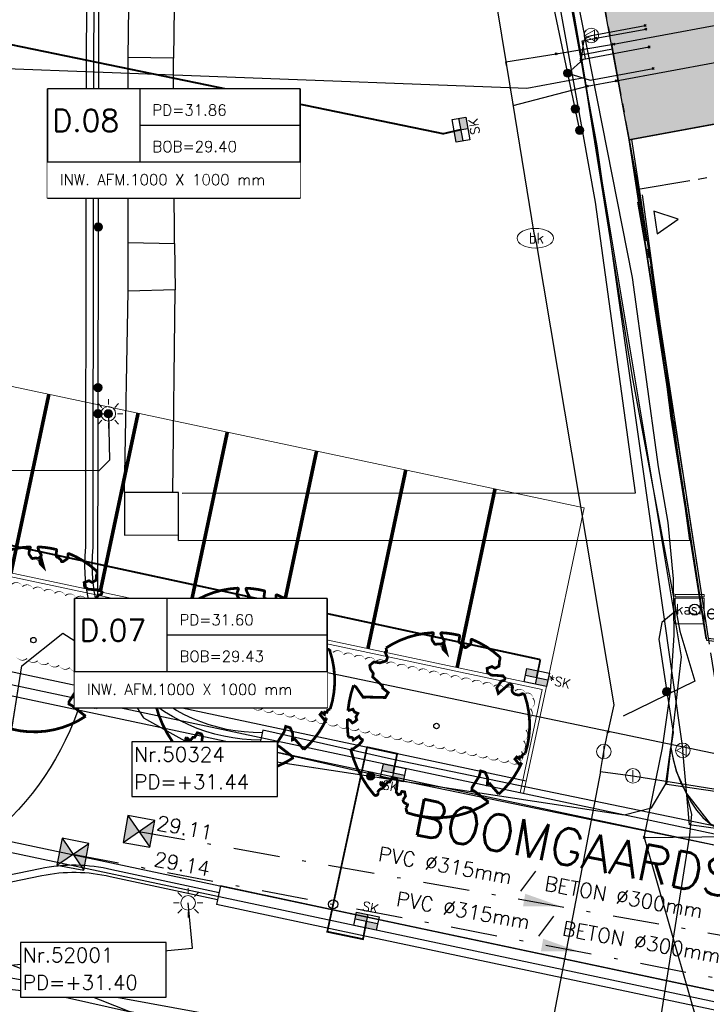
# Model space of a CAD drawing. Header units: metres. Extents: x 202952 to 203755, y 348959 to 349702.
# Tile 51 of 91: x 203360 to 203379, y 349363 to 349390. Entities that reach past the tile are written whole.
import ezdxf
from ezdxf.enums import TextEntityAlignment as Align

# ---------------------------------------------------------------- set-up
doc = ezdxf.new("R2010")
doc.units = ezdxf.units.M
for name, pattern in [('1-200 CENTER', [4.28625, 2.8575, -0.47625, 0.47625, -0.47625]), ('1-200 DASHDOT', [2.54, 1.27, -0.635, 0, -0.635]), ('1-200 HIDDEN', [0.9525, 0.635, -0.3175]), ('PH 1-1 STREEP', [2, 1, -1])]:
    doc.linetypes.add(name, pattern=pattern)
for name, color, linetype in [('bgt.onbegroeidterreindeel', 252, 'Continuous'), ('PH-BEST-BEBOUWING', 1, 'Continuous'), ('PH-BEST-BEBOUWING-ARCERING', 254, 'Continuous'), ('PH-BEST-ELKETRAKAST', 6, 'Continuous'), ('PH-BEST-INRIT', 8, 'Continuous'), ('PH-BEST-KADASTRALE-GRENS', 240, '1-200 CENTER'), ('PH-BEST-KL-DATA_KPN', 12, '1-200 TELEFONIE-KPN'), ('PH-BEST-KL-DATA_ZIGGO BV', 12, '1-200 ZIGGO'), ('PH-BEST-KL-GAS_LAGEDRUK_ENEXIS', 12, '1-200 GASLEIDING LAGE DRUK'), ('PH-BEST-KL-LAAGSPANNING-ENEXIS', 12, '1-200 LAAGSPANNING'), ('PH-BEST-KL-WATER-WML', 12, '1-200 WML'), ('PH-BEST-KL-WATER-WML-buiten gebruik', 11, '1-200 WML'), ('PH-BEST-PUT-HANDHAVEN', 84, 'Continuous'), ('PH-BEST-RIO-HANDHAVEN-DWA', 44, '1-200 DASHDOT'), ('PH-BEST-RIO-HANDHAVEN-RWA', 44, '1-200 DASHDOT'), ('PH-BEST-RIO-TEKST', 8, 'Continuous'), ('PH-BEST-RIO-TEKST-VLOEIVLAK', 8, 'Continuous'), ('PH-BEST-STRAATNAAM-RIOLERING', 7, 'Continuous'), ('PH-INM-HEKWERK', 6, '1-200 HEKWERK'), ('PH-INM-KANTVERHARDING', 253, 'Continuous'), ('PH-NIEUW-AFSCHEIDING MATERIAAL PARKEERVAK', 115, 'PH 1-1 STREEP'), ('PH-NIEUW-BAND-20-30', 115, 'Continuous'), ('PH-NIEUW-BEPLANTING- OMRANDING', 115, 'Continuous'), ('PH-NIEUW-BEPLANTING-BOOM', 98, 'Continuous'), ('PH-NIEUW-BEPLANTING-HAAG', 115, '1-200 BLOKHAAG'), ('PH-RIO-KOLK', 240, 'Continuous'), ('PH-RIO-KOLKAANSLUITING', 150, '1-200 HIDDEN'), ('PH-RIO-TEKST-DWA-PUTTENSTAAT', 7, 'Continuous')]:
    doc.layers.add(name, color=color, linetype=linetype)
for name, color, linetype, lineweight in [('PH-NIEUW-AFSCHEIDING PARKEERVAK MAATVOERING', 115, 'Continuous', 5), ('PH-NIEUW-OPSLUITBAND-10', 115, 'Continuous', 18), ('PH-NIEUW-OPSLUITBAND-6', 115, 'Continuous', 30)]:
    doc.layers.add(name, color=color, linetype=linetype, lineweight=lineweight)
doc.styles.add('NLCS-ISO', font='txt')
doc.styles.add('RDL_MAATVOERING', font='romans.shx')
doc.styles.add('ROMANS', font='romans.shx')
doc.linetypes.add('1-200 BLOKHAAG', pattern='A,0,-0.035,[1,Gras.shx,S=5,R=0,X=0,Y=0.0025],-0.475', length=0.51)
doc.linetypes.add('1-200 GASLEIDING LAGE DRUK', pattern='A,1.5,-0.6,["GAS LD",ROMANS,S=0.24,R=0,X=-0.5,Y=-0.12],-1', length=3.1)
doc.linetypes.add('1-200 HEKWERK', pattern='A,1.5,-0.4,["X",ROMANS,S=0.24,R=0,X=-0.275,Y=-0.12],-0.05', length=1.95)
doc.linetypes.add('1-200 LAAGSPANNING', pattern='A,1.5,-0.6,["LS",ROMANS,S=0.24,R=0,X=-0.45,Y=-0.12],-0.05', length=2.15)
doc.linetypes.add('1-200 TELEFONIE-KPN', pattern='A,1.5,-0.6,["KPN",ROMANS,S=0.24,R=0,X=-0.5,Y=-0.12],-0.3', length=2.4)
doc.linetypes.add('1-200 WML', pattern='A,1.5,-0.6,["WML",ROMANS,S=0.24,R=0,X=-0.5,Y=-0.12],-0.3', length=2.4)
doc.linetypes.add('1-200 ZIGGO', pattern='A,1.5,-0.6,["ZIGGO",ROMANS,S=0.24,R=0,X=-0.5,Y=-0.12],-0.65', length=2.75)

# ---------------------------------------------------------------- blocks, each defined once
blk = doc.blocks.new('SKL-WTB_HULP_OVERIG-SO')
at = {"color": 0, "linetype": 'ByBlock', "lineweight": 18}
for points in [[(-0.14, 0.14), (0.14, -0.14)], [(0.14, 0.14), (-0.14, -0.14)]]:
    blk.add_lwpolyline(points, dxfattribs=at)
at = {"color": 0, "linetype": 'ByBlock', "lineweight": 18, "style": 'NLCS-ISO', "flags": 1}
for tag, p in [('TYPE', (1.5, 0)), ('LABEL', (1.5, -1.5)), ('OMSCHRIJVING', (1.5, -3))]:
    blk.add_attdef(tag, p, '', height=1, dxfattribs=at)
blk = doc.blocks.new('SKL-WTB_HULP_KAST-SO')
at = {"color": 0, "linetype": 'ByBlock', "lineweight": 18}
for points in [[(-2, 2), (2, 2), (2, 1.68), (-2, 1.68)], [(-2, 1.52), (2, 1.52), (2, -2), (-2, -2)]]:
    blk.add_lwpolyline(points, close=True, dxfattribs=at)
at = {"color": 0, "linetype": 'ByBlock', "lineweight": 18, "style": 'NLCS-ISO'}
blk.add_text('kast', height=1.5, dxfattribs=at).set_placement((0, 0), align=Align.MIDDLE_CENTER)
at = {"color": 0, "linetype": 'ByBlock', "lineweight": 18, "style": 'NLCS-ISO', "flags": 1}
for tag, p in [('TYPE', (2.5, 0)), ('LABEL', (2.5, -1.5)), ('OMSCHRIJVING', (2.5, -3))]:
    blk.add_attdef(tag, p, '', height=1, dxfattribs=at)
blk = doc.blocks.new('SKL-WTB_HULP_MOF-SO')
at = {"linetype": 'ByBlock', "lineweight": 18}
h = blk.add_hatch(color=0, dxfattribs=at)
h.dxf.hatch_style = 1
h.paths.add_polyline_path([(-0.5625, 0, 1), (0.5625, 0, 1)])
at = {"color": 0, "linetype": 'ByBlock', "lineweight": 18}
blk.add_circle((0, 0), 0.5625, dxfattribs=at)
at = {"color": 0, "linetype": 'ByBlock', "lineweight": 18, "style": 'NLCS-ISO', "flags": 1}
for tag, p in [('TYPE', (1.5, 0)), ('LABEL', (1.5, -1.5)), ('OMSCHRIJVING', (1.5, -3))]:
    blk.add_attdef(tag, p, '', height=1, dxfattribs=at)
blk = doc.blocks.new('SKL-ET_OV_LICHTMAST-SO')
at = {"color": 0, "linetype": 'ByBlock', "lineweight": 18}
for points in [[(-1.41, 1.41), (-0.88, 0.88)], [(0, 2), (0, 1.25)], [(0.88, 0.88), (1.41, 1.41)], [(-1.25, 0), (-2, 0)], [(2, 0), (1.25, 0)], [(-1.41, -1.41), (-0.88, -0.88)], [(0, -1.25), (0, -2)], [(0.88, -0.88), (1.41, -1.41)]]:
    blk.add_lwpolyline(points, dxfattribs=at)
blk.add_circle((0, 0), 1, dxfattribs=at)
blk = doc.blocks.new('SKL-WTB_HULP_VERLOOP-SO')
at = {"color": 0, "linetype": 'ByBlock', "lineweight": 18}
for points in [[(0.44, 0.72), (-0.88, 0)], [(0.44, -0.72), (-0.88, 0)], [(0.44, -0.72), (0.44, 0.72)]]:
    blk.add_lwpolyline(points, dxfattribs=at)
blk.add_circle((0, 0), 1, dxfattribs=at)
at = {"color": 0, "linetype": 'ByBlock', "lineweight": 18, "style": 'NLCS-ISO', "flags": 1}
for tag, p in [('TYPE', (1.5, 0)), ('LABEL', (1.5, -1.5)), ('OMSCHRIJVING', (1.5, -3))]:
    blk.add_attdef(tag, p, '', height=1, dxfattribs=at)
blk = doc.blocks.new('SKL-WTB_HULP_AFSLUITER-SO')
at = {"color": 0, "linetype": 'ByBlock', "lineweight": 18}
blk.add_lwpolyline([(0, 0.8), (0, -0.8)], dxfattribs=at)
blk.add_circle((0, 0), 1, dxfattribs=at)
at = {"color": 0, "linetype": 'ByBlock', "lineweight": 18, "style": 'NLCS-ISO', "flags": 1}
for tag, p in [('TYPE', (1.5, 0)), ('LABEL', (1.5, -1.5)), ('OMSCHRIJVING', (1.5, -3))]:
    blk.add_attdef(tag, p, '', height=1, dxfattribs=at)
blk = doc.blocks.new('SKL-WATER_BRANDKRAAN_BRANDPUT-SO')
at = {"color": 0, "linetype": 'ByBlock', "lineweight": 18}
blk.add_ellipse((0, 0), major_axis=(2.5, 0), ratio=0.54, dxfattribs=at)
at = {"color": 0, "linetype": 'ByBlock', "lineweight": 18, "style": 'NLCS-ISO'}
blk.add_text('bk', height=1.5, dxfattribs=at).set_placement((0.16, 0), align=Align.MIDDLE_CENTER)
blk = doc.blocks.new('INRITSYMBOOL')
at = {"layer": 'PH-BEST-INRIT'}
blk.add_lwpolyline([(-0.315, 0.63), (0, 0), (0.315, 0.63)], close=True, dxfattribs=at)
blk = doc.blocks.new('*U12')
h = blk.add_hatch(color=256)
h.paths.add_polyline_path([(0, 0), (-0.375, 0.375), (-0.375, -0.375)])
h.paths.add_polyline_path([(0.375, 0.375), (0, 0), (0.375, -0.375)])
for p, q in [((-0.375, -0.375), (0.375, 0.375)), ((-0.375, 0.375), (0.375, -0.375))]:
    blk.add_line(p, q)
blk.add_lwpolyline([(-0.375, -0.375), (0.375, -0.375), (0.375, 0.375), (-0.375, 0.375)], close=True)
blk = doc.blocks.new('Materialisatie')
blk.add_solid([(-1.04, 0.173), (-1.04, -0.173), (0, 0)])
at = {"style": 'ROMANS'}
blk.add_attdef('MATERIALISATIE', (-2.631, 0.657), '', height=0.4, dxfattribs=at)
blk = doc.blocks.new('Elektrakast')
blk.add_circle((0, 0), 0.15)
at = {"style": 'RDL_MAATVOERING'}
blk.add_text('el', height=0.4, dxfattribs=at).set_placement((0.302, -0.254))
blk = doc.blocks.new('*U37')
at = {"const_width": 0.03}
blk.add_lwpolyline([(0.087, 0.942), (0.088, 0.944), (0.09, 0.946), (0.091, 0.948), (0.093, 0.949), (0.095, 0.951), (0.096, 0.952), (0.097, 0.954), (0.099, 0.956), (0.1, 0.958), (0.102, 0.96), (0.103, 0.963), (0.103, 0.967), (0.103, 0.972), (0.103, 0.977), (0.102, 0.983), (0.095, 1.007, -0.52938), (0.106, 1.02, -0.087139), (0.444, 0.925, -0.372341), (0.457, 0.895), (0.471, 0.824), (0.436, 0.789), (0.398, 0.797), (0.353, 0.763), (0.371, 0.72), (0.417, 0.705), (0.542, 0.734), (0.573, 0.717), (0.57, 0.691), (0.541, 0.673), (0.515, 0.588), (0.549, 0.534), (0.634, 0.669, -0.504641), (0.681, 0.628, 0.331948), (0.709, 0.584, 0.282008), (0.799, 0.601), (0.791, 0.597, -0.512156), (0.833, 0.597, -0.16076), (1.019, -0.011), (0.995, -0.034), (0.995, -0.059), (0.972, -0.063), (0.975, -0.088), (0.94, -0.076), (0.929, -0.104), (0.973, -0.133), (0.987, -0.144), (1.011, -0.12, -0.106371), (0.868, -0.522), (0.741, -0.44), (0.718, -0.456), (0.702, -0.389), (0.657, -0.335), (0.605, -0.335), (0.606, -0.398), (0.566, -0.536), (0.572, -0.562), (0.601, -0.566), (0.786, -0.637, -0.236298), (-0.045, -1.003, 0.159625), (-0.069, -0.954, 0.350802), (-0.063, -0.906, -0.504641), (-0.12, -0.879), (-0.106, -0.834), (-0.129, -0.792), (-0.16, -0.796), (-0.165, -0.829), (-0.188, -0.842), (-0.216, -0.821), (-0.24, -0.695), (-0.258, -0.677), (-0.304, -0.678), (-0.317, -0.733), (-0.336, -0.739), (-0.354, -0.785), (-0.401, -0.76, 0.733583), (-0.384, -0.795, -0.861625), (-0.374, -0.826, 0.279978), (-0.409, -0.879), (-0.407, -0.881, -0.827056), (-0.442, -0.917, -0.116774), (-0.83, -0.511), (-0.823, -0.51), (-0.817, -0.508), (-0.812, -0.506), (-0.808, -0.504), (-0.805, -0.502), (-0.803, -0.5), (-0.801, -0.497), (-0.754, -0.437), (-0.752, -0.435), (-0.752, -0.433), (-0.751, -0.431), (-0.75, -0.429), (-0.75, -0.427), (-0.749, -0.425), (-0.748, -0.422), (-0.747, -0.42), (-0.746, -0.417), (-0.744, -0.414), (-0.743, -0.411), (-0.741, -0.408), (-0.739, -0.405), (-0.738, -0.401), (-0.736, -0.398), (-0.735, -0.395), (-0.734, -0.392), (-0.734, -0.389), (-0.733, -0.386), (-0.733, -0.383), (-0.733, -0.381), (-0.734, -0.379), (-0.734, -0.377), (-0.735, -0.375), (-0.736, -0.374), (-0.738, -0.374), (-0.74, -0.373), (-0.742, -0.373), (-0.744, -0.373), (-0.746, -0.373), (-0.748, -0.373), (-0.75, -0.372), (-0.753, -0.371), (-0.755, -0.37), (-0.758, -0.369), (-0.76, -0.367), (-0.763, -0.365), (-0.765, -0.363), (-0.768, -0.361), (-0.771, -0.359), (-0.773, -0.357), (-0.776, -0.355), (-0.779, -0.352), (-0.781, -0.35), (-0.83, -0.406), (-0.832, -0.403), (-0.835, -0.4), (-0.837, -0.397), (-0.839, -0.394), (-0.841, -0.39), (-0.844, -0.388), (-0.848, -0.386), (-0.855, -0.385), (-0.864, -0.386), (-0.876, -0.388), (-0.891, -0.393, -0.040997), (-0.958, -0.205), (-0.923, -0.211), (-0.893, -0.231), (-0.876, -0.216), (-0.856, -0.185), (-0.875, -0.156), (-0.865, -0.113), (-0.904, -0.11), (-0.93, -0.085), (-0.978, -0.116, -0.05814), (-0.998, 0.166), (-0.97, 0.16), (-0.86, 0.073), (-0.812, 0.089), (-0.626, 0.139), (-0.61, 0.2), (-0.682, 0.229), (-0.693, 0.252), (-0.824, 0.317), (-0.827, 0.354), (-0.872, 0.391), (-0.89, 0.428), (-0.859, 0.476), (-0.792, 0.486), (-0.73, 0.527), (-0.729, 0.568), (-0.768, 0.613), (-0.757, 0.632), (-0.773, 0.662, -0.13428), (-0.333, 0.967, -0.541727), (-0.319, 0.957), (-0.322, 0.928), (-0.321, 0.913), (-0.319, 0.902), (-0.316, 0.893), (-0.312, 0.887), (-0.307, 0.882), (-0.302, 0.878), (-0.297, 0.875), (-0.293, 0.872), (-0.289, 0.868), (-0.286, 0.865), (-0.282, 0.862), (-0.279, 0.859), (-0.276, 0.857), (-0.273, 0.855), (-0.269, 0.854), (-0.266, 0.854), (-0.262, 0.855), (-0.258, 0.857), (-0.255, 0.859), (-0.25, 0.861), (-0.246, 0.863), (-0.242, 0.865), (-0.238, 0.867), (-0.234, 0.868), (-0.229, 0.869), (-0.225, 0.87), (-0.221, 0.871), (-0.217, 0.871), (-0.213, 0.872), (-0.21, 0.873), (-0.206, 0.874), (-0.203, 0.876), (-0.2, 0.879), (-0.197, 0.882), (-0.195, 0.885), (-0.193, 0.865), (-0.188, 0.86), (-0.167, 0.824), (-0.122, 0.799), (-0.185, 0.902), (-0.184, 0.905), (-0.183, 0.908), (-0.183, 0.911), (-0.183, 0.914), (-0.184, 0.917), (-0.185, 0.92), (-0.188, 0.923), (-0.191, 0.926), (-0.194, 0.929), (-0.199, 0.933), (-0.204, 0.938), (-0.21, 0.944), (-0.216, 0.951), (-0.223, 0.959), (-0.24, 0.98, -0.543104), (-0.234, 0.996, -0.046766), (-0.047, 1.023, -0.385168), (-0.036, 1.015), (-0.03, 0.976), (-0.028, 0.964), (-0.024, 0.956), (-0.021, 0.951), (-0.017, 0.947), (-0.013, 0.946), (-0.009, 0.945), (-0.005, 0.945), (-0.002, 0.945), (0.002, 0.944), (0.005, 0.943), (0.009, 0.942), (0.012, 0.941), (0.015, 0.939), (0.019, 0.938), (0.022, 0.936), (0.025, 0.935), (0.028, 0.934), (0.031, 0.932), (0.033, 0.931), (0.036, 0.929), (0.038, 0.928), (0.04, 0.926), (0.042, 0.924), (0.044, 0.922), (0.045, 0.92), (0.046, 0.919), (0.047, 0.917), (0.048, 0.915), (0.049, 0.914), (0.051, 0.913), (0.052, 0.912), (0.054, 0.912), (0.056, 0.912), (0.058, 0.913), (0.06, 0.914), (0.062, 0.915), (0.065, 0.916), (0.067, 0.918), (0.07, 0.921), (0.072, 0.923), (0.074, 0.926), (0.076, 0.929), (0.079, 0.932), (0.081, 0.935), (0.083, 0.937), (0.085, 0.94)], format="xyb", close=True, dxfattribs=at)
blk.add_circle((0, 0), 0.03)
blk = doc.blocks.new('*U32')
for p, q in [((6.928, 1), (6.928, -1)), ((0, 0), (0, -1))]:
    blk.add_line(p, q)
blk.add_lwpolyline([(0, 2), (6.928, 2), (6.928, -1), (0, -1)], close=True)
blk.add_wipeout([(0, 2), (6.928, 2), (6.928, -1), (0, -1)])
for p, q in [((2.528, 2), (2.528, 0)), ((2.528, 1), (6.928, 1)), ((2.528, 0), (6.928, 0)), ((0, -1), (6.928, -1))]:
    blk.add_line(p, q)
blk.add_lwpolyline([(0, 2), (0, 0), (6.928, 0), (6.928, 2)], close=True)
at = {"style": 'ROMANS'}
for tag, p, height in [('P.NR', (0.139, 0.828), 0.6), ('PD', (2.877, 1.265), 0.3), ('BOB', (2.877, 0.265), 0.3), ('INW.AFM.', (0.338, -0.643), 0.3)]:
    blk.add_attdef(tag, p, '', height=height, dxfattribs=at)
blk = doc.blocks.new('*U53')
h = blk.add_hatch(color=256)
h.paths.add_polyline_path([(0, 0.374), (-0.315, 0.374), (-0.315, 0.187), (0, 0.187)])
h.paths.add_polyline_path([(0, 0.187), (0, 0), (0.315, 0), (0.315, 0.187)])
blk.add_lwpolyline([(0.315, 0), (-0.315, 0), (-0.315, 0.374), (0.315, 0.374)], close=True)
for points in [[(-0.315, 0.374), (0, 0.374), (0, 0)], [(-0.315, 0.187), (0.315, 0.187)]]:
    blk.add_lwpolyline(points)
at = {"style": 'ROMANS'}
blk.add_attdef('SK', (-0.193, 0.454), '', height=0.25, dxfattribs=at)
blk = doc.blocks.new('*U54')
h = blk.add_hatch(color=256)
h.paths.add_polyline_path([(0, 0.374), (-0.315, 0.374), (-0.315, 0.187), (0, 0.187)])
h.paths.add_polyline_path([(0, 0.187), (0, 0), (0.315, 0), (0.315, 0.187)])
blk.add_lwpolyline([(0.315, 0), (-0.315, 0), (-0.315, 0.374), (0.315, 0.374)], close=True)
for points in [[(-0.315, 0.374), (0, 0.374), (0, 0)], [(-0.315, 0.187), (0.315, 0.187)]]:
    blk.add_lwpolyline(points)
at = {"style": 'ROMANS'}
blk.add_attdef('SK', (-0.222, -0.306), '', height=0.25, dxfattribs=at)
blk = doc.blocks.new('*U74')
h = blk.add_hatch(color=256)
h.paths.add_polyline_path([(0, 0.374), (-0.315, 0.374), (-0.315, 0.187), (0, 0.187)])
h.paths.add_polyline_path([(0, 0.187), (0, 0), (0.315, 0), (0.315, 0.187)])
blk.add_lwpolyline([(0.315, 0), (-0.315, 0), (-0.315, 0.374), (0.315, 0.374)], close=True)
for points in [[(-0.315, 0.374), (0, 0.374), (0, 0)], [(-0.315, 0.187), (0.315, 0.187)]]:
    blk.add_lwpolyline(points)
at = {"style": 'ROMANS'}
blk.add_attdef('SK', (0.328, 0.076), '', height=0.25, dxfattribs=at)
blk = doc.blocks.new('*U56')
h = blk.add_hatch(color=256)
h.paths.add_polyline_path([(0, 0.374), (-0.315, 0.374), (-0.315, 0.187), (0, 0.187)])
h.paths.add_polyline_path([(0, 0.187), (0, 0), (0.315, 0), (0.315, 0.187)])
blk.add_lwpolyline([(0.315, 0), (-0.315, 0), (-0.315, 0.374), (0.315, 0.374)], close=True)
for points in [[(-0.315, 0.374), (0, 0.374), (0, 0)], [(-0.315, 0.187), (0.315, 0.187)]]:
    blk.add_lwpolyline(points)
at = {"style": 'ROMANS'}
blk.add_attdef('SK', (-0.201, -0.307), '', height=0.25, dxfattribs=at)
blk = doc.blocks.new('Puttenstaat bestaand')
blk.add_wipeout([(0, 0), (4, 0), (4, 1.5), (0, 1.5)])
blk.add_lwpolyline([(0, 0), (4, 0), (4, 1.5), (0, 1.5)], close=True)
at = {"style": 'ROMANS'}
for tag, p in [('NR', (0.066, 0.955)), ('PD', (0.066, 0.203))]:
    blk.add_attdef(tag, p, '', height=0.4, dxfattribs=at)

msp = doc.modelspace()

# ---------------------------------------------------------------- hatches: boundary and pattern name
at = {"layer": 'PH-BEST-BEBOUWING-ARCERING'}
for points in [[(203386.125, 349390.542), (203384.798, 349397.763), (203376.003, 349396.136), (203376.1, 349395.61), (203374.76, 349395.36), (203376.42, 349386.41), (203381.515, 349387.351), (203381.074, 349389.599)], [(203374.761, 349395.36), (203376.421, 349386.41), (203381.516, 349387.351), (203381.075, 349389.599), (203386.126, 349390.542), (203384.799, 349397.763), (203376.004, 349396.136), (203376.101, 349395.61)]]:
    msp.add_hatch(color=256, dxfattribs=at).paths.add_polyline_path(points)

# ---------------------------------------------------------------- linework, layer by layer
at = {"layer": 'bgt.onbegroeidterreindeel'}
for p, q in [((203376.42, 349386.41), (203381.515, 349387.351)), ((203377.873, 349376.976), (203376.42, 349386.41)), ((203378.371, 349373.743), (203377.873, 349376.976))]:
    msp.add_line(p, q, dxfattribs=at)
at = {"layer": 'PH-BEST-BEBOUWING'}
msp.add_lwpolyline([(203374.76, 349395.36), (203376.1, 349395.61), (203376.003, 349396.136), (203384.798, 349397.763), (203386.125, 349390.542), (203381.074, 349389.599), (203381.515, 349387.351), (203376.42, 349386.41), (203374.76, 349395.36)], close=True, dxfattribs=at)
at = {"layer": 'PH-BEST-KADASTRALE-GRENS', "ltscale": 0.5}
msp.add_line((203376.669, 349385.055), (203379.11, 349369.42), dxfattribs=at)
for points in [[(203374.51, 349407.645), (203372.547, 349407.334), (203372.92, 349405.33), (203373.73, 349401.11), (203374.76, 349395.36), (203376.42, 349386.41), (203376.669, 349385.055)], [(203376.669, 349385.055), (203381.437, 349385.859), (203382.218, 349386.654)]]:
    msp.add_lwpolyline(points, dxfattribs=at)
at = {"layer": 'PH-BEST-KL-DATA_KPN'}
for points in [[(203376.831, 349367.291), (203377.335, 349369.753), (203377.555, 349371.287), (203377.655, 349372.833), (203377.633, 349374.382), (203377.49, 349375.924), (203377.226, 349377.451), (203376.508, 349382.639), (203370.988, 349410.589), (203369.784, 349418.478), (203369.835, 349418.651), (203369.899, 349418.819), (203369.977, 349418.981), (203370.066, 349419.137)], [(203376.831, 349367.291), (203380.791, 349367.34), (203397.961, 349364.243)], [(203376.831, 349367.291), (203378.401, 349361.809)]]:
    msp.add_lwpolyline(points, dxfattribs=at)
at = {"layer": 'PH-BEST-KL-DATA_ZIGGO BV'}
for points in [[(203375.104, 349388.737), (203374.333, 349393.194)], [(203375.104, 349388.737), (203375.958, 349388.901)], [(203385.802, 349367.528), (203377.448, 349368.741), (203377.853, 349372.244), (203375.104, 349388.737)], [(203351.115, 349356.394), (203350.332, 349363.695), (203356.452, 349364.958), (203358.816, 349364.065), (203362.702, 349362.534), (203368.317, 349361.394)]]:
    msp.add_lwpolyline(points, dxfattribs=at)
at = {"layer": 'PH-BEST-KL-GAS_LAGEDRUK_ENEXIS'}
for points in [[(203372.036, 349405.16), (203375.534, 349386.246), (203377.89, 349369.68)], [(203375.383, 349389.269), (203376.856, 349389.542)], [(203375.506, 349389.19), (203376.874, 349389.443)], [(203375.098, 349388.605), (203375.221, 349388.628), (203375.13, 349389.12), (203375.506, 349389.19)], [(203375.107, 349388.557), (203375.164, 349389.034), (203375.186, 349389.123), (203375.23, 349389.192), (203375.296, 349389.24), (203375.383, 349389.269)], [(203398.158, 349364.703), (203397.48, 349364.821), (203390.36, 349365.861), (203387.683, 349366.299), (203378.073, 349367.636), (203377.89, 349369.68)]]:
    msp.add_lwpolyline(points, dxfattribs=at)
at = {"layer": 'PH-BEST-KL-LAAGSPANNING-ENEXIS'}
for points in [[(203375.064, 349386.667), (203373.213, 349395.488), (203372.175, 349401.246), (203371.337, 349406.145)], [(203362.536, 349404.253), (203362.411, 349403.313), (203362.267, 349402.487), (203361.624, 349400.397), (203361.501, 349399.056), (203361.882, 349392.957), (203361.867, 349384.02)], [(203374.735, 349388.234), (203375.164, 349388.619), (203376.965, 349388.952)], [(203374.735, 349388.234), (203375.353, 349388.042), (203377.075, 349388.36)], [(203361.867, 349384.02), (203361.849, 349373.819), (203361.889, 349372.955)], [(203362.144, 349378.902), (203362.175, 349377.635), (203361.883, 349377.336), (203354.445, 349377.363), (203354.107, 349377.226), (203353.964, 349376.891), (203352.31, 349373.213)], [(203361.858, 349378.903), (203362.144, 349378.902)], [(203361.49, 349377.337), (203354.932, 349377.361)], [(203377.681, 349373.486), (203377.316, 349373.187), (203377.229, 349372.724), (203377.45, 349371.285)], [(203361.889, 349372.955), (203362.11, 349372.119), (203363.107, 349370.574)], [(203359.77, 349371.997), (203360.895, 349372.889), (203362.11, 349372.119)], [(203358.582, 349364.516), (203359.77, 349371.997)], [(203358.672, 349365.086), (203359.77, 349371.997)], [(203377.45, 349371.285), (203377.623, 349370.165), (203377.565, 349369.756)], [(203363.107, 349370.574), (203364.713, 349369.678), (203369.331, 349368.975)], [(203377.031, 349368.104), (203377.424, 349368.766), (203377.623, 349370.165)], [(203364.713, 349369.678), (203376.285, 349367.917)], [(203377.424, 349368.766), (203377.565, 349369.756)], [(203377.995, 349368.498), (203377.713, 349369.104), (203377.565, 349369.756)], [(203377.565, 349369.756), (203377.621, 349369.426), (203377.713, 349369.104), (203377.838, 349368.793), (203377.995, 349368.498), (203378.115, 349368.261), (203378.264, 349368.042), (203378.441, 349367.844), (203378.642, 349367.671), (203378.865, 349367.526), (203379.104, 349367.411), (203379.356, 349367.328), (203379.617, 349367.279), (203380.825, 349367.071), (203387.627, 349365.903)], [(203369.331, 349368.975), (203376.285, 349367.917), (203377.031, 349368.104)], [(203378.133, 349367.932), (203377.995, 349368.498)], [(203377.995, 349368.498), (203378.642, 349367.671), (203379.617, 349367.279), (203387.627, 349365.903), (203390.316, 349365.564), (203398.052, 349364.454)], [(203378.081, 349367.352), (203378.133, 349367.932)], [(203377.142, 349361.429), (203378.081, 349367.352)], [(203358.176, 349363.674), (203364.448, 349364.264), (203364.331, 349365.502)], [(203373.454, 349360.882), (203358.176, 349363.674)]]:
    msp.add_lwpolyline(points, dxfattribs=at)
at = {"layer": 'PH-BEST-KL-WATER-WML'}
for points in [[(203363.008, 349412.588), (203362.771, 349412.092), (203362.535, 349411.54), (203362.472, 349410.943), (203362.425, 349410.508), (203362.391, 349407.069), (203364.562, 349405.261), (203370.127, 349406.28), (203370.694, 349402.827), (203370.888, 349401.647), (203372.099, 349394.269), (203373.055, 349388.449), (203373.22, 349387.443), (203373.81, 349383.85), (203373.846, 349383.713), (203373.882, 349383.542), (203375.995, 349370.923), (203375.839, 349370.185)], [(203375.994, 349389.027), (203378.747, 349389.538)], [(203374.422, 349388.761), (203375.994, 349389.027)], [(203373.055, 349388.449), (203373.047, 349388.498), (203373.039, 349388.548), (203374.422, 349388.761)], [(203376.064, 349388.023), (203378.818, 349388.533)], [(203375.189, 349388.114), (203375.278, 349387.563), (203375.316, 349387.325), (203376.506, 349379.917), (203377.809, 349372.945)], [(203375.271, 349387.876), (203376.064, 349388.023)], [(203373.22, 349387.443), (203373.236, 349387.345), (203375.271, 349387.876)], [(203377.809, 349372.945), (203378.223, 349371.574), (203376.258, 349370.615)], [(203375.632, 349369.105), (203375.725, 349369.647), (203375.839, 349370.185)], [(203375.632, 349369.105), (203374.276, 349362.009)], [(203375.632, 349369.105), (203376.523, 349368.981), (203382.317, 349368.048), (203384.964, 349367.626), (203391.181, 349366.635), (203397.625, 349365.811), (203398.541, 349365.596)], [(203286.092, 349349.89), (203294.515, 349351.67), (203304.143, 349353.705), (203304.623, 349353.803), (203309.537, 349354.802), (203317.583, 349356.439), (203341.281, 349361.259), (203341.475, 349361.299), (203341.533, 349361.31), (203343.72, 349361.755), (203350.595, 349363.209), (203351.05, 349363.305), (203353.495, 349363.823), (203360.553, 349363.01), (203365.768, 349361.838), (203367.953, 349361.788), (203372.509, 349361.6), (203372.623, 349361.607), (203372.737, 349361.58), (203374.174, 349361.418), (203374.276, 349362.009)]]:
    msp.add_lwpolyline(points, dxfattribs=at)
at = {"layer": 'PH-BEST-KL-WATER-WML-buiten gebruik'}
for points in [[(203375.189, 349388.114), (203375.017, 349389.1), (203374.586, 349391.58), (203374.074, 349394.52), (203373.939, 349395.293), (203373.403, 349398.374), (203372.813, 349401.767), (203372.669, 349402.594), (203372.535, 349403.366), (203372.172, 349405.453), (203364.397, 349407.721), (203363.927, 349408.368), (203364.355, 349409.237), (203364.797, 349410.134)], [(203327.723, 349386.005), (203329.262, 349385.175), (203334.4, 349386.069), (203336.839, 349387.905), (203338.778, 349389.142), (203373.616, 349387.822), (203374.402, 349387.968), (203375.189, 349388.114)]]:
    msp.add_lwpolyline(points, dxfattribs=at)
at = {"layer": 'PH-BEST-RIO-HANDHAVEN-DWA'}
msp.add_line((203362.982, 349367.459), (203419.664, 349357.376), dxfattribs=at)
at = {"layer": 'PH-BEST-RIO-HANDHAVEN-RWA'}
msp.add_line((203361.172, 349366.835), (203416.704, 349356.16), dxfattribs=at)
at = {"layer": 'PH-INM-HEKWERK', "flags": 128}
for points in [[(203377.252, 349381.284), (203376.659, 349384.697)], [(203378.531, 349372.733), (203377.569, 349378.786), (203377.251, 349381.283)]]:
    msp.add_lwpolyline(points, dxfattribs=at)
at = {"layer": 'PH-INM-KANTVERHARDING'}
for p, q in [((203378.086, 349375.438), (203376.785, 349384.9)), ((203364.066, 349376.748), (203362.585, 349376.743)), ((203362.585, 349376.743), (203362.589, 349375.577)), ((203364.071, 349375.429), (203364.066, 349376.748)), ((203362.589, 349375.577), (203364.07, 349375.583)), ((203364.071, 349375.429), (203378.086, 349375.438)), ((203366.381, 349370.235), (203366.266, 349369.728)), ((203365.218, 349365.967), (203365.109, 349365.459)), ((203369.156, 349365.125), (203365.218, 349365.967)), ((203369.048, 349364.616), (203365.109, 349365.459)), ((203382.696, 349362.258), (203369.156, 349365.125)), ((203382.593, 349361.749), (203369.048, 349364.616))]:
    msp.add_line(p, q, dxfattribs=at)
at = {"layer": 'PH-INM-KANTVERHARDING', "flags": 128}
for points in [[(203364.17, 349376.729), (203376.595, 349376.737), (203375.501, 349384.696), (203374.126, 349392.278), (203371.827, 349404.782), (203372.975, 349405.086)], [(203362.691, 349383.598), (203362.69, 349388.662)], [(203363.955, 349383.564), (203363.929, 349388.647)], [(203362.585, 349376.743), (203362.692, 349382.259)], [(203363.909, 349376.748), (203363.977, 349382.299)], [(203366.621, 349372.132), (203362.067, 349373.078)], [(203366.621, 349372.132), (203381.143, 349369.104)], [(203403.445, 349362.376), (203392.617, 349364.686), (203379.827, 349367.386), (203369.983, 349369.418), (203366.381, 349370.235)], [(203403.337, 349361.867), (203392.509, 349364.178), (203379.72, 349366.877), (203369.873, 349368.91), (203366.266, 349369.728)]]:
    msp.add_lwpolyline(points, dxfattribs=at)
for points in [[(203366.319, 349369.963, -0.214736), (203362.722, 349371.564, -0.211559), (203361.53, 349375.26), (203361.539, 349385.028), (203361.57, 349396.553), (203361.591, 349404.749)], [(203361.745, 349372.739, -0.295294), (203356.33, 349365.859)], [(203365.178, 349365.778), (203362.242, 349366.41, 0.110497), (203360.279, 349366.436), (203351.833, 349364.695), (203344.536, 349363.222, 0.434618), (203344.171, 349362.635)], [(203365.136, 349365.582), (203362.198, 349366.215, 0.110642), (203360.32, 349366.24), (203351.873, 349364.499), (203344.575, 349363.026, 0.434967), (203344.364, 349362.687, 0.226363)]]:
    msp.add_lwpolyline(points, format="xyb", dxfattribs=at)
at = {"layer": 'PH-INM-KANTVERHARDING'}
msp.add_lwpolyline([(203366.364, 349370.164, -0.217373), (203362.872, 349371.697, -0.212145), (203361.73, 349375.249), (203361.739, 349385.028), (203361.77, 349396.552), (203361.809, 349404.751)], format="xyb", dxfattribs=at)
at = {"layer": 'PH-INM-KANTVERHARDING', "flags": 128}
for points in [[(203363.929, 349388.647), (203362.69, 349388.662), (203362.706, 349390.042), (203363.945, 349390.027)], [(203362.692, 349382.259), (203362.691, 349383.598), (203363.955, 349383.564), (203363.977, 349382.299)]]:
    msp.add_lwpolyline(points, close=True, dxfattribs=at)
at = {"layer": 'PH-NIEUW-AFSCHEIDING MATERIAAL PARKEERVAK', "ltscale": 0.2, "transparency": 33554687, "const_width": 0.1}
for points in [[(203360.513, 349379.432), (203359.476, 349374.541)], [(203362.958, 349378.913), (203361.921, 349374.022)], [(203365.404, 349378.395), (203364.367, 349373.504)], [(203367.85, 349377.876), (203366.813, 349372.985)], [(203370.295, 349377.358), (203369.258, 349372.466)], [(203372.741, 349376.839), (203371.704, 349371.948)]]:
    msp.add_lwpolyline(points, dxfattribs=at)
at = {"layer": 'PH-NIEUW-AFSCHEIDING PARKEERVAK MAATVOERING', "lineweight": 13}
for points in [[(203375.187, 349376.321), (203343.393, 349383.062)], [(203375.187, 349376.321), (203374.15, 349371.429)]]:
    msp.add_lwpolyline(points, dxfattribs=at)
at = {"layer": 'PH-NIEUW-BAND-20-30'}
for points in [[(203383.365, 349366.409), (203344.194, 349374.714)], [(203383.319, 349366.112), (203344.132, 349374.421)]]:
    msp.add_lwpolyline(points, dxfattribs=at)
msp.add_lwpolyline([(203342.108, 349370.863), (203382.767, 349362.242), (203382.705, 349361.949), (203342.046, 349370.57, 0.307221), (203336.119, 349368.153, -0.197567), (203322.75, 349359.139), (203282.478, 349350.834), (203282.416, 349351.138), (203322.689, 349359.433, 0.197567), (203335.869, 349368.319, -0.307221), (203342.108, 349370.863)], format="xyb", close=True, dxfattribs=at)
at = {"layer": 'PH-NIEUW-BEPLANTING- OMRANDING'}
msp.add_lwpolyline([(203359.62, 349372.261, 0, 0.03, 0.520567), (203359.914, 349372.199, 0, 0.03, 0.520567), (203360.207, 349372.137, 0, 0.03, 0.520567), (203360.501, 349372.074, 0, 0.03, 0.520567), (203360.794, 349372.012, 0, 0.03, 0.520567), (203361.088, 349371.95, 0, 0.03, 0.520567), (203361.381, 349371.888, 0, 0.03, 0.520567), (203361.675, 349371.826, 0, 0.03, 0.520567), (203361.968, 349371.763, 0, 0.03, 0.520567), (203362.262, 349371.701, 0, 0.03, 0.520567), (203362.555, 349371.639, 0, 0.03, 0.520567), (203362.849, 349371.577, 0, 0.03, 0.520567), (203363.142, 349371.514, 0, 0.03, 0.520567), (203363.436, 349371.452, 0, 0.03, 0.520567), (203363.729, 349371.39, 0, 0.03, 0.520567), (203364.023, 349371.328, 0, 0.03, 0.520567), (203364.316, 349371.265, 0, 0.03, 0.520567), (203364.61, 349371.203, 0, 0.03, 0.520567), (203364.903, 349371.141, 0, 0.03, 0.520567), (203365.196, 349371.079, 0, 0.03, 0.520567), (203365.49, 349371.017, 0, 0.03, 0.520567), (203365.783, 349370.954, 0, 0.03, 0.520567), (203366.077, 349370.892, 0, 0.03, 0.520567), (203366.37, 349370.83, 0, 0.03, 0.520567), (203366.664, 349370.768, 0, 0.03, 0.520567), (203366.957, 349370.705, 0, 0.03, 0.520567), (203367.251, 349370.643, 0, 0.03, 0.520567), (203367.544, 349370.581, 0, 0.03, 0.520567), (203367.838, 349370.519, 0, 0.03, 0.520567), (203368.131, 349370.457, 0, 0.03, 0.520567), (203368.425, 349370.394, 0, 0.03, 0.520567), (203368.718, 349370.332, 0, 0.03, 0.520567), (203369.012, 349370.27, 0, 0.03, 0.520567), (203369.305, 349370.208, 0, 0.03, 0.520567), (203369.599, 349370.145, 0, 0.03, 0.520567), (203369.892, 349370.083, 0, 0.03, 0.520567), (203370.186, 349370.021, 0, 0.03, 0.520567), (203370.479, 349369.959, 0, 0.03, 0.520567), (203370.773, 349369.897, 0, 0.03, 0.520567), (203371.066, 349369.834, 0, 0.03, 0.520567), (203371.359, 349369.772, 0, 0.03, 0.520567), (203371.653, 349369.71, 0, 0.03, 0.520567), (203371.946, 349369.648, 0, 0.03, 0.520567), (203372.24, 349369.585, 0, 0.03, 0.520567), (203372.533, 349369.523, 0, 0.03, 0.520567), (203372.827, 349369.461, 0, 0.03, 0.520567), (203373.12, 349369.399, 0, 0.03, 0.520567), (203373.403, 349369.354, 0, 0.03, 0.520567), (203373.465, 349369.647, 0, 0.03, 0.520567), (203373.527, 349369.94, 0, 0.03, 0.520567), (203373.589, 349370.234, 0, 0.03, 0.520567), (203373.652, 349370.527, 0, 0.03, 0.520567), (203373.714, 349370.821, 0, 0.03, 0.520567), (203373.776, 349371.114, 0, 0.03, 0.520567), (203373.584, 349371.243, 0, 0.03, 0.520567), (203373.291, 349371.305, 0, 0.03, 0.520567), (203372.997, 349371.367, 0, 0.03, 0.520567), (203372.704, 349371.429, 0, 0.03, 0.520567), (203372.41, 349371.492, 0, 0.03, 0.520567), (203372.117, 349371.554, 0, 0.03, 0.520567), (203371.823, 349371.616, 0, 0.03, 0.520567), (203371.53, 349371.678, 0, 0.03, 0.520567), (203371.236, 349371.74, 0, 0.03, 0.520567), (203370.943, 349371.803, 0, 0.03, 0.520567), (203370.649, 349371.865, 0, 0.03, 0.520567), (203370.356, 349371.927, 0, 0.03, 0.520567), (203370.062, 349371.989, 0, 0.03, 0.520567), (203369.769, 349372.052, 0, 0.03, 0.520567), (203369.475, 349372.114, 0, 0.03, 0.520567), (203369.182, 349372.176, 0, 0.03, 0.520567), (203368.888, 349372.238, 0, 0.03, 0.520567), (203368.595, 349372.3, 0, 0.03, 0.520567), (203368.302, 349372.363, 0, 0.03, 0.520567), (203368.008, 349372.425, 0, 0.03, 0.520567), (203367.715, 349372.487, 0, 0.03, 0.520567), (203367.421, 349372.549, 0, 0.03, 0.520567), (203367.128, 349372.612, 0, 0.03, 0.520567), (203366.834, 349372.674, 0, 0.03, 0.520567), (203366.541, 349372.736, 0, 0.03, 0.520567), (203366.247, 349372.798, 0, 0.03, 0.520567), (203365.954, 349372.86, 0, 0.03, 0.520567), (203365.66, 349372.923, 0, 0.03, 0.520567), (203365.367, 349372.985, 0, 0.03, 0.520567), (203365.073, 349373.047, 0, 0.03, 0.520567), (203364.78, 349373.109, 0, 0.03, 0.520567), (203364.486, 349373.172, 0, 0.03, 0.520567), (203364.193, 349373.234, 0, 0.03, 0.520567), (203363.899, 349373.296, 0, 0.03, 0.520567), (203363.606, 349373.358, 0, 0.03, 0.520567), (203363.312, 349373.421, 0, 0.03, 0.520567), (203363.019, 349373.483, 0, 0.03, 0.520567), (203362.726, 349373.545, 0, 0.03, 0.520567), (203362.432, 349373.607, 0, 0.03, 0.520567), (203362.139, 349373.669, 0, 0.03, 0.520567), (203361.845, 349373.732, 0, 0.03, 0.520567), (203361.552, 349373.794, 0, 0.03, 0.520567), (203361.258, 349373.856, 0, 0.03, 0.520567), (203360.965, 349373.918, 0, 0.03, 0.520567), (203360.671, 349373.981, 0, 0.03, 0.520567), (203360.378, 349374.043, 0, 0.03, 0.520567), (203360.084, 349374.105, 0, 0.03, 0.520567), (203359.791, 349374.167, 0, 0.03, 0.520567), (203359.497, 349374.229, 0, 0.03, 0.520567)], format="xyseb", dxfattribs=at)
at = {"layer": 'PH-NIEUW-BEPLANTING-HAAG', "ltscale": 1.3}
msp.add_lwpolyline([(203373.6, 349368.837), (203344.266, 349375.057, -0.120458), (203341.977, 349376.159, -0.120458)], format="xyb", dxfattribs=at)
at = {"layer": 'PH-NIEUW-OPSLUITBAND-10'}
for points in [[(203373.527, 349368.495), (203374.15, 349371.429), (203342.356, 349378.171), (203341.855, 349375.808)], [(203373.429, 349368.515), (203374.031, 349371.352), (203342.433, 349378.052), (203341.943, 349375.74)]]:
    msp.add_lwpolyline(points, dxfattribs=at)
at = {"layer": 'PH-NIEUW-OPSLUITBAND-6'}
for points in [[(203376.42, 349386.41), (203378.537, 349372.697), (203381.587, 349372.324)], [(203376.479, 349386.419), (203378.589, 349372.751), (203381.594, 349372.383)]]:
    msp.add_lwpolyline(points, dxfattribs=at)
at = {"layer": 'PH-RIO-KOLKAANSLUITING', "const_width": 0.05}
for points in [[(203371.81, 349386.689), (203371.324, 349386.575), (203357.464, 349389.431)], [(203373.984, 349372.167), (203359.006, 349375.398)], [(203373.884, 349371.677), (203373.984, 349372.167)]]:
    msp.add_lwpolyline(points, dxfattribs=at)
at = {"layer": 'PH-RIO-KOLKAANSLUITING', "flags": 128}
msp.add_lwpolyline([(203369.953, 349369.062, 0.05, 0.05, 0), (203370.06, 349369.588, 0.05, 0.05, 0), (203369.235, 349369.766, 0.05, 0.05, 0), (203368.145, 349364.71, 0.05, 0.05, 0), (203369.124, 349364.507, 0.05, 0.05, 0), (203369.217, 349364.998, 0, 0, 0)], format="xyseb", dxfattribs=at)
at = {"layer": 'PH-RIO-KOLKAANSLUITING', "linetype": 'Continuous'}
msp.add_circle((203368.307, 349365.464), 0.125, dxfattribs=at)

# ---------------------------------------------------------------- block references
at = {"layer": 'PH-BEST-ELKETRAKAST', "color": 9}
msp.add_blockref('Elektrakast', (203378.217, 349373.534), dxfattribs=at)
at = {"layer": 'PH-BEST-INRIT', "rotation": 98.41431612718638}
msp.add_blockref('INRITSYMBOOL', (203377.762, 349384.234), dxfattribs=at)
at = {"layer": 'PH-BEST-KL-DATA_KPN', "xscale": 0.2, "yscale": 0.2, "zscale": 0.2}
msp.add_blockref('SKL-WTB_HULP_OVERIG-SO', (203376.831, 349367.291), dxfattribs=at)
at = {"layer": 'PH-BEST-KL-GAS_LAGEDRUK_ENEXIS', "xscale": 0.2, "yscale": 0.2, "zscale": 0.2}
for name, p in [('SKL-WTB_HULP_VERLOOP-SO', (203375.383, 349389.269)), ('SKL-WTB_HULP_OVERIG-SO', (203376.856, 349389.542)), ('SKL-WTB_HULP_OVERIG-SO', (203376.874, 349389.443)), ('SKL-WTB_HULP_OVERIG-SO', (203375.506, 349389.19)), ('SKL-WTB_HULP_OVERIG-SO', (203375.098, 349388.605)), ('SKL-WTB_HULP_OVERIG-SO', (203375.107, 349388.557)), ('SKL-WTB_HULP_OVERIG-SO', (203375.107, 349388.557)), ('SKL-WTB_HULP_VERLOOP-SO', (203377.89, 349369.68))]:
    msp.add_blockref(name, p, dxfattribs=at)
at = {"layer": 'PH-BEST-KL-LAAGSPANNING-ENEXIS', "xscale": 0.2, "yscale": 0.2, "zscale": 0.2}
for name, p in [('SKL-WTB_HULP_OVERIG-SO', (203376.965, 349388.952)), ('SKL-WTB_HULP_MOF-SO', (203374.735, 349388.234)), ('SKL-WTB_HULP_OVERIG-SO', (203377.075, 349388.36)), ('SKL-WTB_HULP_MOF-SO', (203374.941, 349387.255)), ('SKL-WTB_HULP_MOF-SO', (203375.064, 349386.667)), ('SKL-WTB_HULP_MOF-SO', (203361.867, 349384.02)), ('SKL-WTB_HULP_MOF-SO', (203361.859, 349379.62)), ('SKL-ET_OV_LICHTMAST-SO', (203362.144, 349378.902)), ('SKL-WTB_HULP_MOF-SO', (203361.858, 349378.903)), ('SKL-WTB_HULP_MOF-SO', (203362.144, 349378.902)), ('SKL-WTB_HULP_KAST-SO', (203378.076, 349373.547)), ('SKL-WTB_HULP_MOF-SO', (203377.45, 349371.285)), ('SKL-WTB_HULP_MOF-SO', (203377.45, 349371.285)), ('SKL-WTB_HULP_MOF-SO', (203377.45, 349371.285)), ('SKL-WTB_HULP_MOF-SO', (203377.45, 349371.285)), ('SKL-WTB_HULP_MOF-SO', (203369.331, 349368.975)), ('SKL-ET_OV_LICHTMAST-SO', (203364.331, 349365.502))]:
    msp.add_blockref(name, p, dxfattribs=at)
at = {"layer": 'PH-BEST-KL-WATER-WML', "xscale": 0.2, "yscale": 0.2, "zscale": 0.2}
for name, p in [('SKL-WTB_HULP_OVERIG-SO', (203375.994, 349389.027)), ('SKL-WTB_HULP_OVERIG-SO', (203374.422, 349388.761)), ('SKL-WTB_HULP_OVERIG-SO', (203376.064, 349388.023)), ('SKL-WTB_HULP_OVERIG-SO', (203375.271, 349387.876)), ('SKL-WATER_BRANDKRAAN_BRANDPUT-SO', (203373.846, 349383.713)), ('SKL-WTB_HULP_OVERIG-SO', (203375.839, 349370.185)), ('SKL-WTB_HULP_AFSLUITER-SO', (203375.725, 349369.647)), ('SKL-WTB_HULP_AFSLUITER-SO', (203376.523, 349368.981))]:
    msp.add_blockref(name, p, dxfattribs=at)
at = {"layer": 'PH-BEST-PUT-HANDHAVEN'}
for p, rotation in [((203362.982, 349367.459), 349.9131529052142), ((203361.172, 349366.835), 349.1183702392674)]:
    msp.add_blockref('*U12', p, dxfattribs=dict(at, rotation=rotation))
at = {"layer": 'PH-BEST-RIO-TEKST'}
ref = msp.add_blockref('Materialisatie', (203374.565, 349365.399), dxfattribs=dict(at, rotation=349.9131529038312))
ref.add_attrib('MATERIALISATIE', 'PVC %%c315mm / BETON %%c300mm ', (203369.516, 349366.658), dxfattribs={"layer": '0', "height": 0.4, "rotation": 349.9132, "style": 'ROMANS'})
ref = msp.add_blockref('Materialisatie', (203375.056, 349364.166), dxfattribs=dict(at, rotation=349.9131528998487))
ref.add_attrib('MATERIALISATIE', 'PVC %%c315mm / BETON %%c300mm ', (203370.008, 349365.426), dxfattribs={"layer": '0', "height": 0.4, "rotation": 349.9132, "style": 'ROMANS'})
at = {"layer": 'PH-NIEUW-BEPLANTING-BOOM', "xscale": 2.5, "yscale": 2.5, "zscale": 2.5, "rotation": 343.4615725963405}
for p in [(203360.092, 349372.701), (203365.793, 349371.57), (203371.137, 349370.349)]:
    msp.add_blockref('*U37', p, dxfattribs=at)
at = {"layer": 'PH-RIO-KOLK'}
for name, p, rotation, values in [('*U56', (203371.994, 349386.722), 100.1547989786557, {'SK': 'SK'}), ('*U74', (203373.845, 349371.495), 347.8659837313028, {'SK': '*SK'}), ('*U54', (203369.914, 349368.88), 347.8659837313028, {'SK': 'SK'}), ('*U53', (203369.178, 349364.816), 347.8659837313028, {'SK': 'SK'})]:
    msp.add_blockref(name, p, dxfattribs=dict(at, rotation=rotation)).add_auto_attribs(values)

# ---------------------------------------------------------------- texts
at = {"layer": 'PH-BEST-RIO-TEKST-VLOEIVLAK', "style": 'ROMANS'}
for s, p in [('29.11', (203363.44, 349367.506)), ('29.14', (203363.37, 349366.513))]:
    msp.add_text(s, height=0.4, rotation=349.343, dxfattribs=at).set_placement(p)
at = {"layer": 'PH-BEST-STRAATNAAM-RIOLERING', "style": 'ROMANS'}
msp.add_text('BOOMGAARDSTRAAT', height=1, rotation=348.6123, dxfattribs=at).set_placement((203370.438, 349367.394))

# ---------------------------------------------------------------- next in the draw order: block references
at = {"layer": 'PH-RIO-TEKST-DWA-PUTTENSTAAT'}
for name, p, values in [('*U32', (203360.476, 349385.809), {'P.NR': 'D.08', 'PD': 'PD=31.86', 'BOB': 'BOB=29.40', 'INW.AFM.': 'INW. AFM.1000 X 1000 mm'}), ('*U32', (203361.218, 349371.842), {'P.NR': 'D.07', 'PD': 'PD=31.60', 'BOB': 'BOB=29.43', 'INW.AFM.': 'INW. AFM.1000 X 1000 mm'}), ('Puttenstaat bestaand', (203362.784, 349368.415), {'PD': 'PD=+31.44', 'NR': 'Nr.50324'}), ('Puttenstaat bestaand', (203359.732, 349362.917), {'PD': 'PD=+31.40', 'NR': 'Nr.52001'})]:
    msp.add_blockref(name, p, dxfattribs=at).add_auto_attribs(values)

doc.saveas('drawing.dxf')
